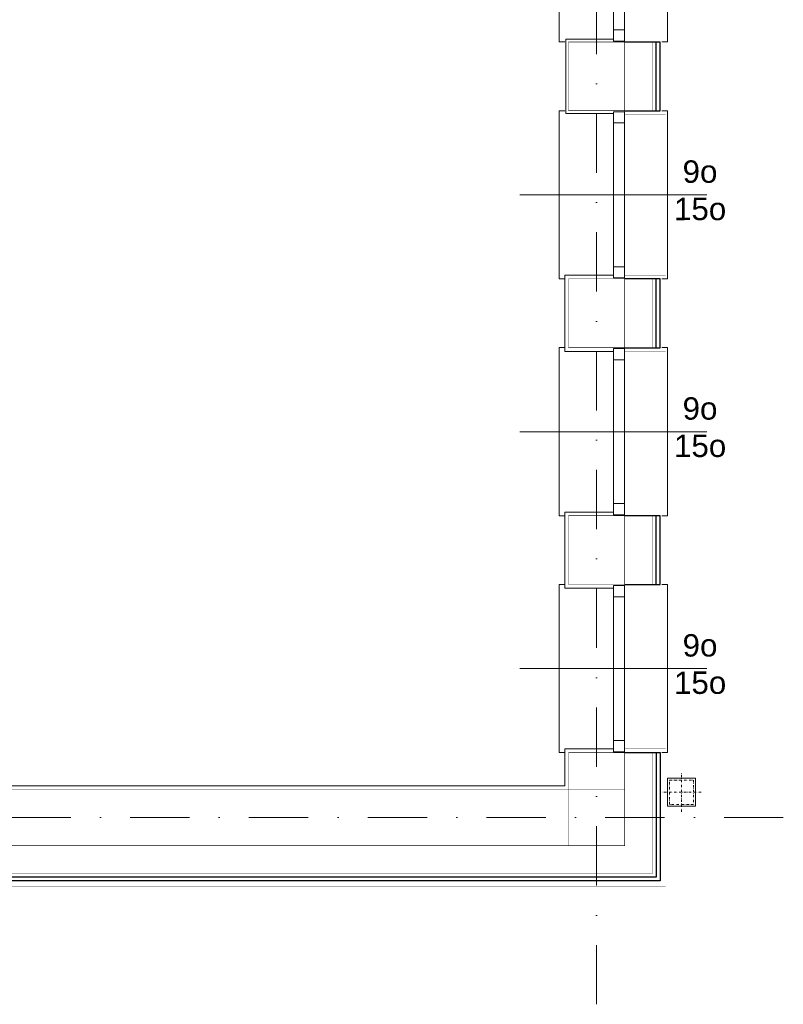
# Model space of a CAD drawing. Extents: x 4615668 to 9294084, y 16339 to 10688993.
# Tile 50 of 256: x 4721441 to 4721849, y 5339193 to 5339720. Entities that reach past the tile are written whole.
import ezdxf

# ---------------------------------------------------------------- set-up
doc = ezdxf.new("R2010")
doc.units = 0
doc.header["$MEASUREMENT"] = 0
doc.linetypes.add('DASHDOT', pattern=[25.4, 12.7, -6.35, 0, -6.35])
doc.layers.add('MURY', color=7, linetype='Continuous')
doc.layers.add('STOLARKA', color=4, linetype='Continuous')
doc.layers.add('Osie', color=175, linetype='DASHDOT', lineweight=9)
doc.layers.add('Wymiar', color=7, linetype='Continuous', lineweight=9)
doc.styles.add('ARIAL_CE', font='arial.ttf', dxfattribs={"height": 15})

# ---------------------------------------------------------------- blocks, each defined once
blk = doc.blocks.new('G$C61CBF25F')
at = {"layer": 'Osie', "lineweight": 0, "ltscale": 2.5}
for p, q in [((1425, 0), (1425, 1880)), ((1525, 100), (204.85, 100))]:
    blk.add_line(p, q, dxfattribs=at)
blk = doc.blocks.new('G$C772A7A8F')
at = {"layer": 'STOLARKA', "color": 5, "lineweight": 0}
blk.add_line((100, 45), (0, 45), dxfattribs=at)
for points in [[(24, 0), (21, 0), (21, 90), (24, 90)], [(76, 0), (79, 0), (79, 90), (76, 90)]]:
    blk.add_lwpolyline(points, dxfattribs=at)
for points in [[(56, 89.5), (56, 83.5), (50, 83.5), (50, 89.5)], [(56, 83.5), (56, 6.5), (50, 6.5), (50, 83.5)], [(56, 0.5), (56, 6.5), (50, 6.5), (50, 0.5)]]:
    blk.add_lwpolyline(points, close=True, dxfattribs=at)
blk = doc.blocks.new('G$C6E969633')
at = {"layer": 'MURY', "linetype": 'DASHDOT', "lineweight": 0, "ltscale": 0.1}
for p, q in [((1512.18, 103.05), (1512.18, 124.05)), ((1522.68, 113.55), (1501.68, 113.55))]:
    blk.add_line(p, q, dxfattribs=at)
at = {"layer": 'MURY', "lineweight": 0, "ltscale": 40}
blk.add_line((1504.68, 121.05), (1519.68, 121.05), dxfattribs=at)
for points in [[(1475.68, 516.75), (1450.18, 516.75), (1450.18, 476.92), (1475.68, 476.92)], [(893.02, 516.15), (902.68, 516.15), (902.68, 117), (1449.68, 117), (1449.68, 136.75), (1475.68, 136.75)], [(1475.68, 349.58), (1449.68, 349.58), (1449.68, 390.42), (1475.68, 390.42)], [(1475.68, 222.75), (1449.68, 222.75), (1449.68, 263.58), (1475.68, 263.58)]]:
    blk.add_lwpolyline(points, dxfattribs=at)
for points, const_width in [([(1481.68, 476.38), (1503.68, 476.38), (1503.68, 517.22), (1481.68, 517.22)], 0.1), ([(1481.68, 478.38), (1496.68, 478.38), (1496.68, 515.22), (1481.68, 515.22)], 0.2), ([(1481.68, 349.55), (1503.68, 349.55), (1503.68, 390.38), (1481.68, 390.38)], 0.1), ([(1481.68, 351.55), (1496.68, 351.55), (1496.68, 388.38), (1481.68, 388.38)], 0.2), ([(1481.68, 222.72), (1503.68, 222.72), (1503.68, 263.55), (1481.68, 263.55)], 0.1), ([(1481.68, 224.72), (1496.68, 224.72), (1496.68, 261.55), (1481.68, 261.55)], 0.2), ([(1481.68, 136.81), (1503.68, 136.81), (1503.68, 63.06), (694.27, 63.06), (694.27, 73.06)], 0.1)]:
    blk.add_lwpolyline(points, dxfattribs=dict(at, const_width=const_width))
at = {"layer": 'MURY', "ltscale": 40, "const_width": 0.3}
for points in [[(1451.68, 478.42), (1481.68, 478.42), (1481.68, 515.25), (1451.68, 515.25)], [(1451.68, 388.42), (1481.68, 388.42), (1481.68, 351.58), (1451.68, 351.58)], [(1451.68, 224.75), (1481.68, 224.75), (1481.68, 261.58), (1451.68, 261.58)], [(1451.68, 115), (1481.68, 115), (1481.68, 134.75), (1451.68, 134.75)], [(911.68, 85), (1451.68, 85), (1451.68, 115), (911.68, 115)], [(1451.68, 85), (1481.68, 85), (1481.68, 115), (1451.68, 115)]]:
    blk.add_lwpolyline(points, close=True, dxfattribs=at)
at = {"layer": 'MURY', "lineweight": -3, "ltscale": 40}
for points in [[(1481.68, 478.38), (1500.68, 478.38), (1500.68, 515.22), (1481.68, 515.22)], [(1481.76, 478.38), (1498.68, 478.38), (1498.68, 515.22), (1481.68, 515.22)], [(1481.68, 351.55), (1500.68, 351.55), (1500.68, 388.38), (1481.68, 388.38)], [(1481.76, 351.55), (1498.68, 351.55), (1498.68, 388.38), (1481.68, 388.38)], [(1481.68, 224.72), (1500.68, 224.72), (1500.68, 261.55), (1481.68, 261.55)], [(1481.76, 224.72), (1498.68, 224.72), (1498.68, 261.55), (1481.68, 261.55)], [(1481.68, 134.81), (1498.68, 134.81), (1498.68, 68.06), (696.27, 68.06), (696.27, 85.06)], [(1481.68, 134.81), (1500.68, 134.81), (1500.68, 66.06), (696.27, 66.06), (696.27, 85.06)]]:
    blk.add_lwpolyline(points, dxfattribs=at)
at = {"layer": 'MURY', "lineweight": 0, "ltscale": 40}
blk.add_lwpolyline([(1481.68, 134.81, 0.2, 0.2, 0), (1496.68, 134.81, 0.2, 0.2, 0), (1496.68, 70.06, 0.2, 0.2, 0), (696.27, 70.06, 0.2, 0.2, 0), (696.27, 85.06, 0.2, 0.2, 0)], format="xyseb", dxfattribs=at)
blk.add_lwpolyline([(1504.68, 121.05), (1519.68, 121.05), (1519.68, 106.05), (1504.68, 106.05)], close=True, dxfattribs=at)
at = {"layer": 'MURY', "linetype": 'DASHDOT', "lineweight": 0, "ltscale": 0.1}
blk.add_lwpolyline([(1505.68, 120.05), (1518.68, 120.05), (1518.68, 107.05), (1505.68, 107.05)], close=True, dxfattribs=at)
at = {"layer": 'MURY', "lineweight": 0, "ltscale": 40}
for name, p in [('G$C61CBF25F', (41.68, 0)), ('G$C772A7A8F', (1425.68, 515.25)), ('G$C772A7A8F', (1425.68, 388.42)), ('G$C772A7A8F', (1425.68, 261.58)), ('G$C772A7A8F', (1425.68, 134.75))]:
    blk.add_blockref(name, p, dxfattribs=at)
at = {"layer": 'MURY', "char_height": 12, "width": 1777.5174, "attachment_point": 5, "rotation": 0.1544, "style": 'ARIAL_CE'}
for insert in [(1482.11, 435.67), (1482.11, 308.84), (1482.11, 182.01)]:
    blk.add_mtext('\\pxi-10,l16.666687,t16.666687;9o\\P15o', dxfattribs=dict(at, insert=insert))

msp = doc.modelspace()

# ---------------------------------------------------------------- block references
at = {"layer": 'Wymiar', "lineweight": 0, "ltscale": 40}
msp.add_blockref('G$C6E969633', (4720282.74, 5339192.56), dxfattribs=at)

doc.saveas('drawing.dxf')
